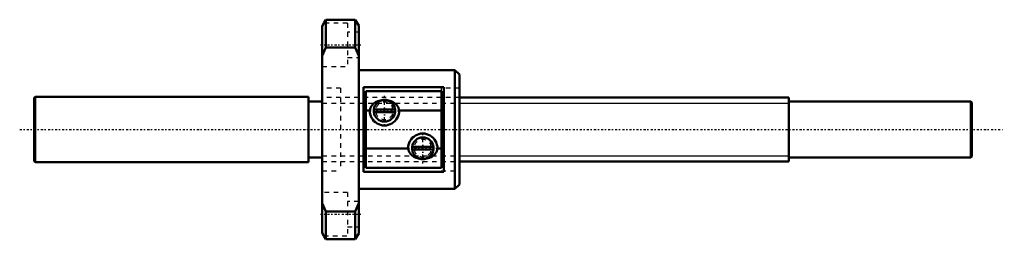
# Model space of a CAD drawing. Header units: millimetres. Extents: x -66 to 149, y -24 to 24.
import ezdxf

# ---------------------------------------------------------------- set-up
doc = ezdxf.new("R2010")
doc.units = ezdxf.units.MM
doc.linetypes.add('Center', pattern=[1.5, 0.45, -0.5, 0.05, -0.5])
doc.linetypes.add('Dashed', pattern=[2, 1, -1])
for name, color, linetype, lineweight in [('2d ConnectionPoints', 7, 'Continuous', 50), ('AM_0', 7, 'Continuous', 50), ('AM_5', 3, 'Continuous', 25), ('AM_7', 7, 'Center', 25), ('AM_9', 6, 'Dashed', 25)]:
    doc.layers.add(name, color=color, linetype=linetype, lineweight=lineweight)

# ---------------------------------------------------------------- blocks, each defined once
blk = doc.blocks.new('1_MBF_1402_3_7_nut_0_in_MBF1402_3_7RRGT_205LC3A_0__0')
at = {"layer": 'AM_0'}
for p, q in [((0.81, 24), (0.34, 23.25)), ((7.19, 24), (0.81, 24)), ((0.81, 24), (0.81, 17.89)), ((8, 22.7), (7.19, 24)), ((7.19, 17.89), (7.19, 24)), ((0, 22.57), (0.34, 23.25)), ((0, -22.57), (0, 22.57)), ((8, -22.7), (8, 22.7)), ((0.81, 17.89), (0, 16.1)), ((7.19, 17.89), (0.81, 17.89)), ((8, 16.1), (7.19, 17.89)), ((29, 13), (8, 13)), ((30, 12), (29, 13)), ((29, 13), (29, -13)), ((30, 12), (30, -12)), ((9, -9.28), (9, 9.28)), ((26.6, 9.28), (9, 9.28)), ((26.6, -9.28), (26.6, 9.28)), ((26.03, 8.35), (9.53, 8.35)), ((9.53, 8.35), (9.53, -8.35)), ((26.03, 8.35), (26.03, -8.35)), ((11.24, 3.78), (11.24, 4.38)), ((15.92, 4.38), (11.26, 4.38)), ((15.94, 3.78), (15.94, 4.38)), ((10.39, 4.17), (9.53, 4.17)), ((15.92, 3.78), (11.26, 3.78)), ((26.03, 4.17), (16.79, 4.17)), ((18.77, -4.17), (9.53, -4.17)), ((19.62, -4.38), (19.62, -3.78)), ((24.3, -3.78), (19.64, -3.78)), ((24.32, -4.38), (24.32, -3.78)), ((26.03, -4.17), (25.17, -4.17)), ((24.3, -4.38), (19.64, -4.38)), ((26.03, -8.35), (9.53, -8.35)), ((9, -9.28), (26.6, -9.28)), ((29, -13), (30, -12)), ((8, -13), (29, -13)), ((0, -16.1), (0.81, -17.89)), ((7.19, -17.89), (8, -16.1)), ((7.19, -17.89), (0.81, -17.89)), ((0.81, -17.89), (0.81, -24)), ((7.19, -24), (7.19, -17.89)), ((0.34, -23.25), (0, -22.57)), ((0.33, -23.24), (0.81, -24)), ((7.19, -24), (8, -22.7)), ((0.81, -24), (7.19, -24))]:
    blk.add_line(p, q, dxfattribs=at)
for points in [[(13.74, 6.46), (13.32, 6.46), (12.72, 6.37), (12.15, 6.2), (11.62, 5.94), (11.23, 5.67), (10.89, 5.33), (10.68, 5.04), (10.52, 4.73), (10.44, 4.46), (10.39, 4.17)], [(16.79, 4.17), (16.74, 4.46), (16.65, 4.74), (16.52, 5), (16.28, 5.34), (15.98, 5.63), (15.53, 5.95), (15.03, 6.19), (14.49, 6.36), (13.93, 6.45), (13.74, 6.46)], [(18.77, -4.17), (18.82, -4.46), (18.91, -4.74), (19.04, -5), (19.28, -5.34), (19.57, -5.63), (20.02, -5.95), (20.52, -6.19), (21.06, -6.36), (21.63, -6.45), (21.81, -6.46)], [(21.81, -6.46), (22.24, -6.46), (22.84, -6.37), (23.41, -6.2), (23.93, -5.94), (24.32, -5.67), (24.67, -5.33), (24.87, -5.04), (25.03, -4.73), (25.12, -4.46), (25.17, -4.17)]]:
    blk.add_lwpolyline(points, dxfattribs=at)
for centre, radius, start, end in [((13.59, 4.08), 2.35, 7.3344, 172.6656), ((13.59, 4.08), 3.2, 178.2988, 1.7012), ((13.59, 4.08), 2.35, 187.3344, 352.6656), ((21.97, -4.08), 3.2, 358.2988, 181.7012), ((21.97, -4.08), 2.35, 7.3344, 172.6656), ((21.97, -4.08), 2.35, 187.3344, 352.6656)]:
    blk.add_arc(centre, radius, start, end, dxfattribs=at)
at = {"layer": 'AM_7'}
for p, q in [((-0.4, 18.5), (8.4, 18.5)), ((13.59, 0.72), (13.59, 7.44)), ((10.23, 4.08), (16.95, 4.08)), ((21.97, -7.44), (21.97, -0.72)), ((18.61, -4.08), (25.33, -4.08)), ((-0.4, -18.5), (8.4, -18.5))]:
    blk.add_line(p, q, dxfattribs=at)
at = {"layer": 'AM_9'}
for p, q in [((5.5, 23.25), (0.34, 23.25)), ((5.5, 23.25), (5.5, 13.75)), ((8, 21.25), (5.5, 21.25)), ((5.5, 15.75), (8, 15.75)), ((0, 13.75), (5.5, 13.75)), ((4, 9), (0, 9)), ((4, 9), (4, -9)), ((30, 9), (26, 9)), ((26, 9), (26, -9)), ((26, 7), (4, 7)), ((4, -7), (26, -7)), ((0, -9), (4, -9)), ((26, -9), (30, -9)), ((5.5, -13.75), (0, -13.75)), ((5.5, -13.75), (5.5, -23.25)), ((8, -15.75), (5.5, -15.75)), ((5.5, -21.25), (8, -21.25)), ((0.34, -23.25), (5.5, -23.25))]:
    blk.add_line(p, q, dxfattribs=at)
for centre, start, end in [((13.59, 4.08), 9.0712, 170.9288), ((13.59, 4.08), 189.0712, 350.9288), ((21.97, -4.08), 9.0712, 170.9288), ((21.97, -4.08), 189.0712, 350.9288)]:
    blk.add_arc(centre, 1.9, start, end, dxfattribs=at)
blk = doc.blocks.new('2_MBF140237RRGT205LC3A0_0_in_MBF1402_3_7RRGT_205LC3A_0__0')
at = {"layer": 'AM_0'}
for p, q in [((-62.8, 7.15), (-63, 6.95)), ((-63, 6.95), (-63, -6.95)), ((-3, 7.15), (-62.8, 7.15)), ((-62.8, 7.15), (-62.8, -7.15)), ((-3, 7.15), (-3, -7.15)), ((102, 7), (30, 7)), ((102, 7), (102, -7)), ((0, 6.1), (-3, 6.1)), ((141.8, 6.1), (102, 6.1)), ((142, 5.9), (141.8, 6.1)), ((141.8, 6.1), (141.8, -6.1)), ((142, 5.9), (142, -5.9)), ((-3, -6.1), (0, -6.1)), ((102, -6.1), (141.8, -6.1)), ((141.8, -6.1), (142, -5.9)), ((-63, -6.95), (-62.8, -7.15)), ((-62.8, -7.15), (-3, -7.15)), ((30, -7), (102, -7))]:
    blk.add_line(p, q, dxfattribs=at)
at = {"layer": 'AM_5', "linetype": 'Dashed'}
for p, q in [((0, 5.773), (30, 5.773)), ((0, -5.773), (30, -5.773))]:
    blk.add_line(p, q, dxfattribs=at)
at = {"layer": 'AM_5'}
for p, q in [((30, 5.773), (102, 5.773)), ((30, -5.773), (102, -5.773))]:
    blk.add_line(p, q, dxfattribs=at)
at = {"layer": 'AM_7'}
blk.add_line((-66.15, 0), (149.1, 0), dxfattribs=at)
at = {"layer": 'AM_9'}
for p, q in [((30, 7), (0, 7)), ((0, -7), (30, -7))]:
    blk.add_line(p, q, dxfattribs=at)

msp = doc.modelspace()

# ---------------------------------------------------------------- linework, layer by layer
at = {"layer": '2d ConnectionPoints'}
msp.add_point((0, 0), dxfattribs=at)
msp.add_point((0, 0), dxfattribs=at)

# ---------------------------------------------------------------- block references
for name in ['1_MBF_1402_3_7_nut_0_in_MBF1402_3_7RRGT_205LC3A_0__0', '2_MBF140237RRGT205LC3A0_0_in_MBF1402_3_7RRGT_205LC3A_0__0']:
    msp.add_blockref(name, (0, 0))

doc.saveas('drawing.dxf')
